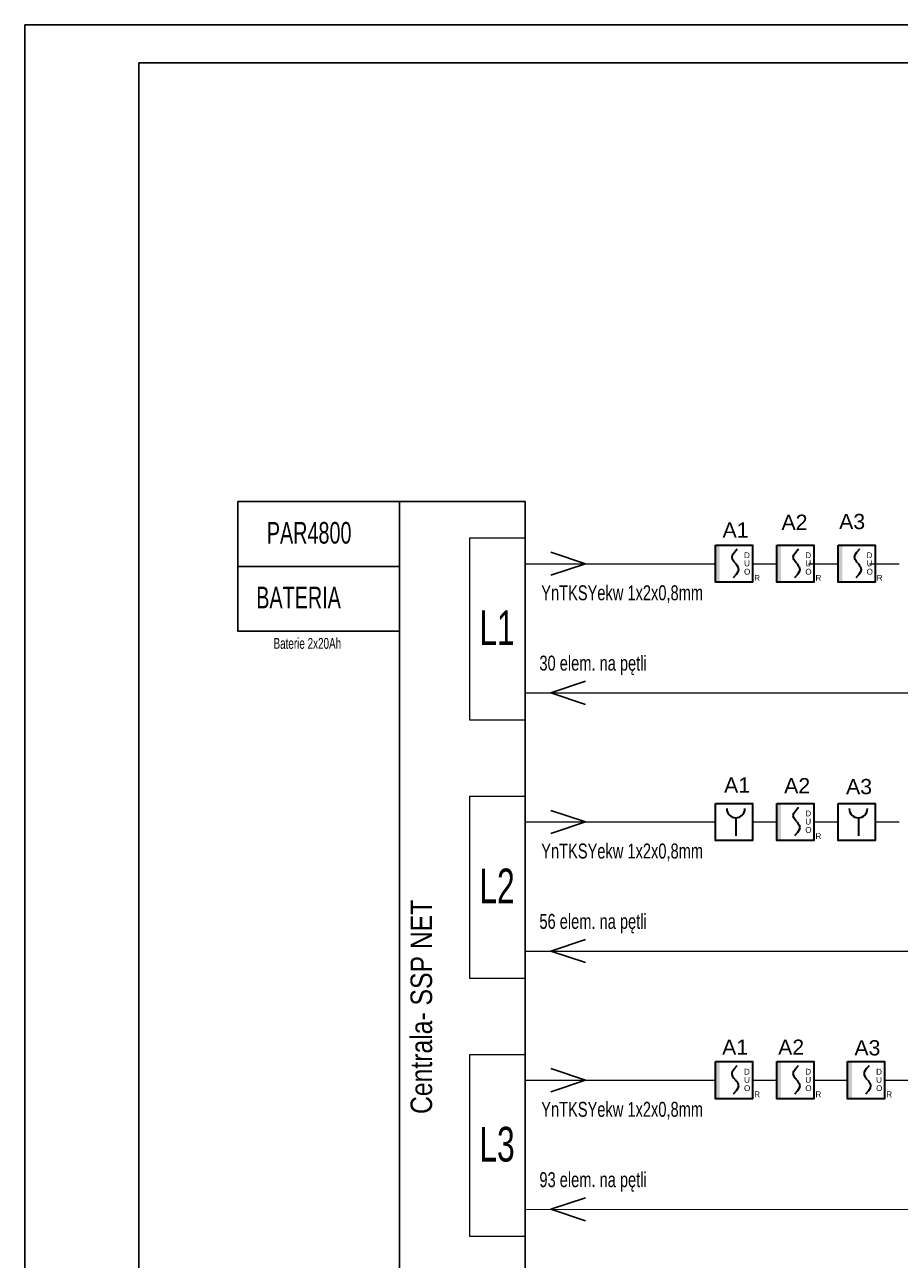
# Model space of a CAD drawing. Header units: millimetres. Extents: x 308 to 111749, y 130 to 32066.
# Tile 3 of 9: x 308 to 11798, y 13613 to 29830. Entities that reach past the tile are written whole.
import ezdxf
from ezdxf.enums import TextEntityAlignment as Align

# ---------------------------------------------------------------- set-up
doc = ezdxf.new("R2010")
doc.units = ezdxf.units.MM
doc.layers.add('#Oddymianie', color=7, linetype='Continuous')
doc.layers.add('ADT SAP', color=20, linetype='Continuous')
doc.layers.add('CP_LINENORM', color=251, linetype='Continuous', lineweight=25)
doc.layers.add('Elementy SAP', color=1, linetype='Continuous', lineweight=35)
doc.styles.add('arial narrow', font='ARIALN.TTF')
doc.styles.add('ROMANS', font='ARIALN.TTF', dxfattribs={"width": 0.7})
doc.styles.add('SIMPLEX', font='ARIALN.TTF', dxfattribs={"width": 0.8, "height": 2})
doc.styles.get("Standard").update_dxf_attribs({"font": 'arial.ttf'})

# ---------------------------------------------------------------- blocks, each defined once
blk = doc.blocks.new('DUR')
h = blk.add_hatch(color=256)
h.set_gradient(color1=(255, 0, 0), color2=(224, 0, 0), one_color=1, name='INVSPHERICAL')
h.paths.add_polyline_path([(3.8, 16.3), (3.8, 32.5), (0, 32.5), (0, 16.3)])
h.paths.add_polyline_path([(3.8, 0), (3.8, 16.3), (0, 16.3), (0, 0)])
at = {"linetype": 'Continuous'}
for p, q in [((14.5, 22), (15, 24)), ((15, 19.9), (14.5, 22)), ((15, 24), (16.6, 26.4)), ((16.6, 26.4), (19.1, 29.2)), ((16.2, 18.1), (15, 19.9)), ((16.6, 17.5), (16.2, 18.1)), ((17.4, 16.6), (16.6, 17.5)), ((17.4, 16.6), (18.2, 15.7)), ((18.2, 15.7), (18.6, 15.1)), ((18.6, 15.1), (19.7, 13.4)), ((19.7, 13.4), (20.2, 11.3)), ((20.2, 11.3), (19.7, 9.2)), ((18.2, 6.9), (15.6, 4)), ((19.7, 9.2), (18.2, 6.9))]:
    blk.add_line(p, q, dxfattribs=at)
blk.add_lwpolyline([(0, 32.5), (32.5, 32.5), (32.5, 0), (0, 0)], close=True)
for s, p in [('D', (25, 21.1)), ('O', (25, 6.7)), ('U', (25, 14)), ('R', (33.9, 1.3))]:
    blk.add_text(s, height=5.08).set_placement(p)
blk = doc.blocks.new('ROP')
at = {"layer": 'Elementy SAP'}
blk.add_line((17.8, 19.9), (17.8, 4), dxfattribs=at)
blk.add_lwpolyline([(0, 32.5), (32.5, 32.5), (32.5, 0), (0, 0)], close=True, dxfattribs=at)
blk.add_arc((17.8, 27.9), 7.96, 180, 0, dxfattribs=at)

msp = doc.modelspace()

# ---------------------------------------------------------------- linework, layer by layer
at = {"layer": 'ADT SAP'}
for p, q in [((7219, 22902, 13), (7675, 22750, 13)), ((7675, 22750, 13), (7219, 22598, 13)), ((7219, 21054, 13), (7675, 21206, 13)), ((7675, 20902, 13), (7219, 21054, 13)), ((7219, 19510, 13), (7675, 19358, 13)), ((7675, 19358, 13), (7219, 19206, 13)), ((7219, 17662, 13), (7675, 17814, 13)), ((7675, 17510, 13), (7219, 17662, 13)), ((7219, 16118, 13), (7675, 15966, 13)), ((7675, 15966, 13), (7219, 15814, 13)), ((7219, 14270, 13), (7675, 14422, 13)), ((7675, 14118, 13), (7219, 14270, 13))]:
    msp.add_line(p, q, dxfattribs=at)
at = {"layer": 'ADT SAP', "color": 1, "lineweight": 0}
for p, q in [((6884, 22750, 13), (9383, 22750, 13)), ((9871, 22750, 13), (10188, 22750, 13)), ((10607, 22750, 13), (10993, 22750, 13)), ((11406, 22750, 13), (11798, 22750, 13)), ((6884, 21054, 13), (10254, 21054, 13)), ((9081, 21054, 13), (27298, 21054, 13)), ((6884, 19358, 13), (9383, 19358, 13)), ((9871, 19358, 13), (10188, 19358, 13)), ((10676, 19358, 13), (10993, 19358, 13)), ((11481, 19358, 13), (11798, 19358, 13)), ((6884, 17662, 13), (9214, 17662, 13)), ((8858, 17662, 13), (26454, 17662, 13)), ((6884, 15966, 13), (9383, 15966, 13)), ((9871, 15966, 13), (10188, 15966, 13)), ((10676, 15966, 13), (11118, 15966, 13)), ((11606, 15966, 13), (12042, 15966, 13)), ((6884, 14270, 13), (20888, 14266, 13))]:
    msp.add_line(p, q, dxfattribs=at)
at = {"layer": 'ADT SAP', "elevation": 13}
for points in [[(3106, 23566), (5232, 23566), (5232, 22715), (3106, 22715)], [(3106, 22715), (5232, 22715), (5232, 21865), (3106, 21865)]]:
    msp.add_lwpolyline(points, close=True, dxfattribs=at)
at = {"layer": 'ADT SAP', "color": 1, "elevation": 13}
msp.add_lwpolyline([(5232, 2981), (5232, 23566), (6884, 23566), (6884, 2981)], close=True, dxfattribs=at)
at = {"layer": 'ADT SAP', "color": 1, "lineweight": 0, "elevation": 13}
for points in [[(6884, 20694), (6155, 20694), (6155, 23089), (6884, 23089)], [(6884, 17302), (6155, 17302), (6155, 19697), (6884, 19697)], [(6884, 13910), (6155, 13910), (6155, 16304), (6884, 16304)]]:
    msp.add_lwpolyline(points, close=True, dxfattribs=at)
at = {"layer": 'CP_LINENORM', "linetype": 'Continuous'}
for p, q in [((42308, 29830, 13), (308, 29830, 13)), ((308, 29830, 13), (308, 130, 13))]:
    msp.add_line(p, q, dxfattribs=at)
at = {"layer": 'CP_LINENORM'}
for p, q in [((41808, 29330, 13), (1808, 29330, 13)), ((1808, 29330, 13), (1808, 630, 13))]:
    msp.add_line(p, q, dxfattribs=at)

# ---------------------------------------------------------------- block references
at = {"layer": 'Elementy SAP', "xscale": 15, "yscale": 15, "zscale": 15}
for name, p in [('DUR', (9383, 22506, 13)), ('DUR', (10188, 22506, 13)), ('DUR', (10993, 22506, 13)), ('ROP', (9383, 19114, 13)), ('DUR', (10188, 19114, 13)), ('ROP', (10993, 19114, 13)), ('DUR', (9383, 15722, 13)), ('DUR', (10188, 15722, 13)), ('DUR', (11118, 15722, 13))]:
    msp.add_blockref(name, p, dxfattribs=at)

# ---------------------------------------------------------------- texts
at = {"layer": '#Oddymianie', "color": 1, "ltscale": 2.5, "char_height": 196.56, "width": 30992.02, "attachment_point": 1, "style": 'ROMANS'}
for insert in [(7094, 22466, 13), (7094, 19074, 13), (7094, 15681, 13)]:
    msp.add_mtext('\\fArial|b0|i0|c238;YnTKSYekw 1x2x0,8mm', dxfattribs=dict(at, insert=insert))
at = {"layer": '#Oddymianie', "color": 33, "ltscale": 2.5, "char_height": 196.56, "width": 30992.02, "attachment_point": 1, "style": 'ROMANS'}
for s, insert in [('\\fArial|b0|i0|c238;30 elem. na pętli', (7070, 21542, 13)), ('\\fArial|b0|i0|c238;56 elem. na pętli', (7070, 18150, 13)), ('\\fArial|b0|i0|c238;93 elem. na pętli', (7070, 14757, 13))]:
    msp.add_mtext(s, dxfattribs=dict(at, insert=insert))
at = {"color": 3}
for s, p in [('A2', (10421, 23294, 13)), ('A3', (11178, 23304, 13)), ('A1', (9647, 23193, 13)), ('A1', (9667, 19842, 13)), ('A2', (10456, 19834, 13)), ('A3', (11269, 19822, 13)), ('A1', (9641, 16399, 13)), ('A2', (10377, 16399, 13)), ('A3', (11379, 16391, 13))]:
    msp.add_text(s, height=200, dxfattribs=at).set_placement(p, align=Align.MIDDLE_CENTER)
at = {"layer": 'ADT SAP', "color": 33, "style": 'ROMANS', "width": 0.8}
for s, height, p in [('PAR4800', 283.5, (3489, 23014, 13)), ('BATERIA', 283.5, (3350, 22164, 13)), ('Baterie 2x20Ah', 141.75, (3577, 21632, 13))]:
    msp.add_text(s, height=height, dxfattribs=at).set_placement(p)
at = {"layer": 'ADT SAP', "style": 'SIMPLEX', "width": 0.8}
for s, p in [('L1', (6513, 21681, 13)), ('L2', (6513, 18289, 13)), ('L3', (6513, 14897, 13))]:
    msp.add_text(s, height=455.6, dxfattribs=at).set_placement(p, align=Align.CENTER)
at = {"layer": 'ADT SAP', "color": 33, "style": 'arial narrow'}
msp.add_text(' Centrala- SSP NET', height=283.5, rotation=90, dxfattribs=at).set_placement((5660, 15431, 13))

doc.saveas('drawing.dxf')
